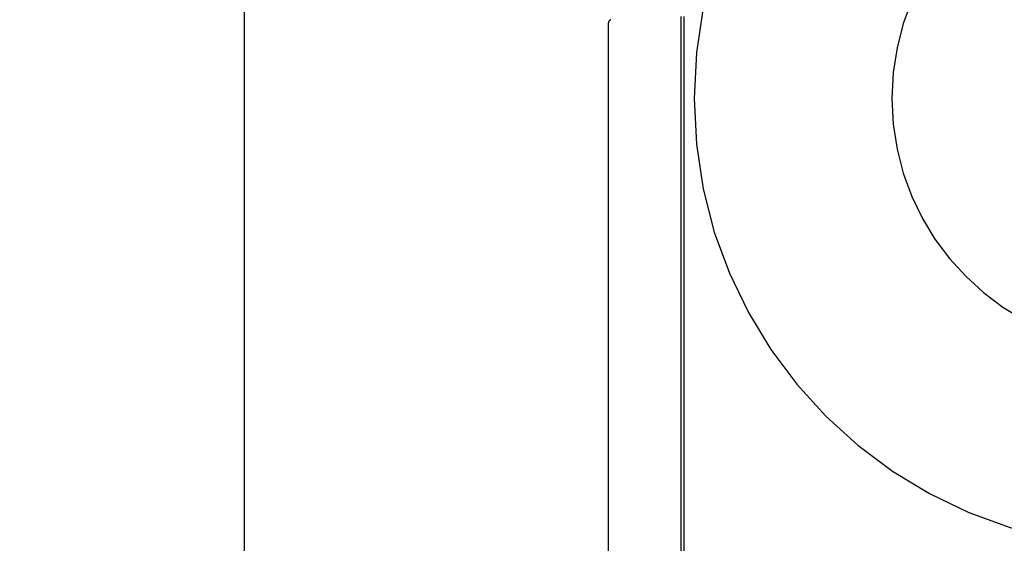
# Model space of a CAD drawing. Header units: inches. Extents: x 0 to 270, y 0 to 175.
# Tile 15 of 95: x 77.244 to 77.791, y 85.435 to 85.726. Entities that reach past the tile are written whole.
import ezdxf

# ---------------------------------------------------------------- set-up
doc = ezdxf.new("R2010")
doc.units = ezdxf.units.IN
doc.header["$LTSCALE"] = 14.84127
doc.header["$MEASUREMENT"] = 0
doc.linetypes.add('HIDDEN', pattern=[0.2, 0.1, -0.1])
doc.layers.add('DEFAULT_2', color=8, linetype='HIDDEN')

msp = doc.modelspace()

# ---------------------------------------------------------------- linework, layer by layer
at = {"layer": 'DEFAULT_2', "color": 8, "linetype": 'HIDDEN'}
for p, q in [((77.24389, 88.04037), (77.24389, 83.04037)), ((77.36889, 84.41537), (77.36889, 86.66537)), ((77.57121, 85.3563), (77.57121, 85.72444)), ((77.61168, 85.35287), (77.61168, 85.72787)), ((77.61339, 85.35287), (77.61339, 85.72787))]:
    msp.add_line(p, q, dxfattribs=at)
msp.add_lwpolyline([(77.57256, 85.72617), (77.57241, 85.72607), (77.57227, 85.72598), (77.57214, 85.72588), (77.57201, 85.72578), (77.57189, 85.72567), (77.57177, 85.72556), (77.57166, 85.72544), (77.57155, 85.72531), (77.57145, 85.72518), (77.57136, 85.72502), (77.57129, 85.72485), (77.57124, 85.72466), (77.57121, 85.72444)], dxfattribs=at)
for radius in [0.25, 0.14]:
    msp.add_arc((77.86889, 85.68237), radius, 90, 270, dxfattribs=at)

doc.saveas('drawing.dxf')
